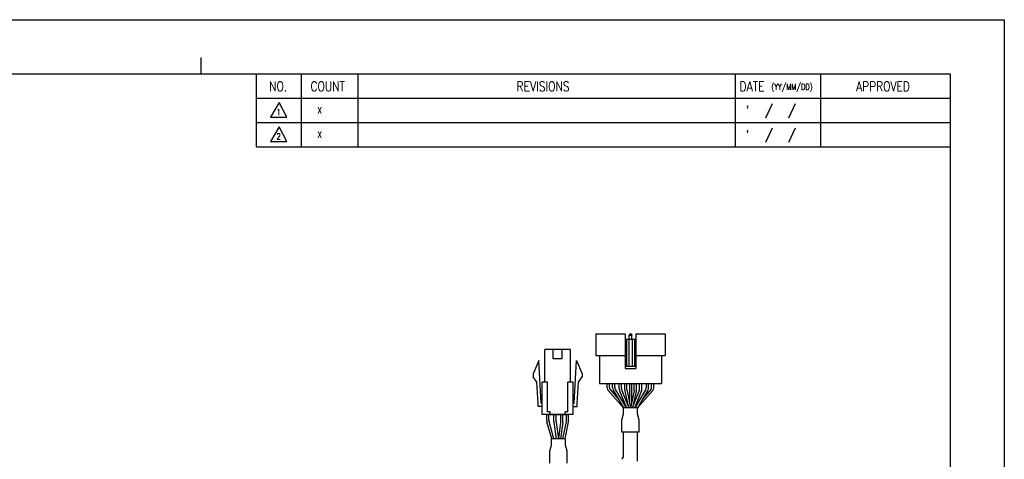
# Model space of a CAD drawing. Header units: millimetres. Extents: x 0 to 594, y 0 to 420.
# Tile 4 of 4: x 230 to 594, y 258 to 420. Entities that reach past the tile are written whole.
import ezdxf

# ---------------------------------------------------------------- set-up
doc = ezdxf.new("R2010")
doc.units = ezdxf.units.MM
doc.layers.add('DIM', color=3, linetype='Continuous')
doc.layers.add('SHEET', color=1, linetype='Continuous')
doc.styles.add('SHEET1', font='ROMANS.SHX', dxfattribs={"width": 0.8, "height": 3})

msp = doc.modelspace()

# ---------------------------------------------------------------- linework, layer by layer
at = {"color": 4}
msp.add_line((297, 406), (297, 400), dxfattribs=at)
at = {"color": 0}
for p, q in [((443.0147, 303.9587), (443.0147, 295.9587)), ((443.0147, 303.9587), (453.8147, 303.9587)), ((447.2361, 284.0132), (447.2361, 285.5587)), ((448.0361, 284.2302), (448.0361, 285.5587)), ((449.1739, 284.0854), (449.1739, 285.5587)), ((449.9739, 284.3024), (449.9739, 285.5587)), ((451.6554, 283.5648), (451.6554, 285.5587)), ((452.4554, 283.719), (452.4554, 285.5587)), ((453.6739, 283.1778), (453.6739, 285.5587)), ((454.4739, 283.2226), (454.4739, 285.5587)), ((457.1739, 283.2226), (457.1739, 285.5587)), ((457.9739, 283.1787), (457.9739, 285.5587)), ((459.1739, 283.719), (459.1739, 285.5587)), ((459.9739, 283.5648), (459.9739, 285.5587)), ((461.6739, 284.3024), (461.6739, 285.5587)), ((462.4739, 284.0854), (462.4739, 285.5587)), ((463.5933, 284.2302), (463.5933, 285.5587)), ((464.3933, 284.0132), (464.3933, 285.5587)), ((449.4482, 283.0746), (453.2646, 276.5587)), ((450.2482, 283.2916), (454.1917, 276.5587)), ((451.7987, 282.8214), (454.3061, 276.5587)), ((452.5987, 282.9756), (455.1679, 276.5587)), ((459.0306, 282.9756), (456.4615, 276.5587)), ((459.8306, 282.8214), (457.3232, 276.5587)), ((461.3997, 283.2916), (457.4561, 276.5587)), ((462.1997, 283.0746), (458.3833, 276.5587)), ((427.5024, 271.4871), (427.5024, 274.0816)), ((428.3024, 271.54), (428.3024, 274.0816)), ((430.0024, 271.54), (430.0024, 274.0816)), ((430.8024, 271.4871), (430.8024, 274.0816)), ((452.5948, 271.9841), (453.2152, 274.31)), ((458.4145, 276.5587), (453.2152, 276.5587)), ((453.2152, 274.31), (453.2152, 276.5587)), ((458.4145, 274.31), (458.4145, 276.5587)), ((459.0345, 271.9855), (458.4145, 274.31)), ((427.5199, 271.2236), (428.3363, 265.0816)), ((428.3199, 271.2765), (429.1434, 265.0816)), ((429.985, 271.2765), (429.1615, 265.0816)), ((430.785, 271.2236), (429.9686, 265.0816)), ((452.5948, 267.5743), (452.5948, 271.9841)), ((459.0345, 267.5743), (459.0345, 271.9855)), ((459.0345, 267.5743), (452.5948, 267.5743)), ((425.9233, 260.507), (426.5437, 262.8329)), ((431.743, 265.0816), (426.5437, 265.0816)), ((426.5437, 262.8329), (426.5437, 265.0816)), ((431.743, 262.8329), (431.743, 265.0816)), ((432.363, 260.5083), (431.743, 262.8329)), ((425.9233, 256.0972), (425.9233, 260.507)), ((432.363, 256.0972), (432.363, 260.5083))]:
    msp.add_line(p, q, dxfattribs=at)
for p, q in [((453.8147, 303.9587), (453.8147, 291.1587)), ((455.5147, 303.9587), (455.3147, 303.4587)), ((455.3147, 301.9587), (455.3147, 303.4587)), ((455.3147, 303.4587), (456.3147, 303.4587)), ((455.5147, 303.9587), (456.1147, 303.9587)), ((456.1147, 303.9587), (456.3147, 303.4587)), ((456.3147, 301.9587), (456.3147, 303.4587)), ((457.8147, 303.9587), (457.8147, 291.1587)), ((457.8147, 303.9587), (468.6147, 303.9587)), ((468.6147, 303.9587), (468.6147, 295.9587)), ((453.8147, 301.9587), (457.8147, 301.9587)), ((454.3147, 301.9587), (454.3147, 291.9587)), ((455.2147, 301.9587), (455.2147, 291.9587)), ((456.4147, 301.9587), (456.4147, 291.9587)), ((457.3147, 301.9587), (457.3147, 291.9587)), ((424.1323, 286.0816), (424.1323, 298.0816)), ((427.1823, 294.6816), (427.1823, 298.0816)), ((430.5823, 294.6816), (430.5823, 298.0816)), ((433.6323, 286.0816), (433.6323, 298.0816)), ((443.0147, 295.9587), (453.8147, 295.9587)), ((444.3147, 295.9587), (444.3147, 285.5587)), ((457.8147, 295.9587), (468.6147, 295.9587)), ((467.3147, 295.9587), (467.3147, 285.5587)), ((421.8823, 294.0816), (419.8823, 289.0816)), ((422.8323, 278.2816), (421.8823, 294.0816)), ((434.9323, 278.2816), (435.8823, 294.0816)), ((435.8823, 294.0816), (437.8823, 289.0816)), ((453.8147, 291.9587), (457.8147, 291.9587)), ((419.8823, 289.0816), (419.8823, 288.0816)), ((421.1595, 286.1096), (419.8823, 288.0816)), ((436.6051, 286.1096), (437.8823, 288.0816)), ((437.8823, 289.0816), (437.8823, 288.0816)), ((453.8147, 291.1587), (457.8147, 291.1587)), ((421.6345, 278.2096), (421.1595, 286.1096)), ((423.1323, 274.0816), (423.1323, 286.0816)), ((425.1323, 275.0816), (425.1323, 286.0816)), ((432.6323, 275.0816), (432.6323, 286.0816)), ((434.6323, 274.0816), (434.6323, 286.0816)), ((436.1301, 278.2096), (436.6051, 286.1096)), ((444.3147, 285.5587), (467.3147, 285.5587)), ((449.1739, 285.5587), (462.4739, 285.5587)), ((455.4239, 285.5587), (455.4239, 278.4416)), ((456.2239, 285.5587), (456.2239, 278.4416)), ((421.6323, 277.0816), (421.6323, 278.2816)), ((436.1323, 277.0816), (436.1323, 278.2816)), ((424.826, 271.9636), (424.826, 274.0816)), ((424.826, 274.0816), (432.9386, 274.0816)), ((425.626, 272.0742), (425.626, 274.0816)), ((426.1323, 274.0816), (426.1323, 275.0816)), ((431.6323, 274.0816), (431.6323, 275.0816)), ((432.1386, 271.8832), (432.1386, 274.0816)), ((432.9386, 271.8019), (432.9386, 274.0816)), ((426.689, 265.0816), (424.9011, 271.4206)), ((427.5202, 265.0816), (425.7011, 271.5313)), ((430.7846, 265.0816), (432.0977, 271.4812)), ((431.6013, 265.0816), (432.8977, 271.3999)), ((453.2147, 258.9409), (453.2147, 267.5743)), ((458.4147, 267.5743), (453.2147, 267.5743)), ((458.4147, 256.8621), (458.4147, 267.5743))]:
    msp.add_line(p, q)
at = {"color": 6}
msp.add_lwpolyline([(0, 420), (594, 420), (594, 0), (0, 0)], close=True, dxfattribs=at)
at = {"color": 4}
msp.add_lwpolyline([(20, 400), (574, 400), (574, 20), (20, 20)], close=True, dxfattribs=at)
for points in [[(433.6323, 298.0816), (424.1323, 298.0816)], [(430.5823, 294.6816), (427.1823, 294.6816)], [(425.1323, 286.0816), (423.1323, 286.0816)], [(434.6323, 286.0816), (432.6323, 286.0816)], [(423.1323, 277.0816), (421.6323, 277.0816)], [(423.1323, 277.0816), (421.6323, 277.0816)], [(423.1323, 278.2816), (422.8323, 278.2816)], [(434.6323, 278.2816), (434.9323, 278.2816)], [(434.6323, 277.0816), (436.1323, 277.0816)], [(434.6323, 277.0816), (436.1323, 277.0816)], [(434.6323, 274.0816), (423.1323, 274.0816)], [(426.1323, 275.0816), (425.1323, 275.0816)], [(432.6323, 275.0816), (431.6323, 275.0816)]]:
    msp.add_lwpolyline(points)
at = {"color": 0}
for centre, start, end in [((449.2361, 284.0132), 180, 210.358277), ((450.0361, 284.2302), 180, 203.791628), ((451.1739, 284.0854), 180, 210.358277), ((451.9739, 284.3024), 180, 210.358277), ((459.6739, 284.3024), 329.641723, 0), ((460.4739, 284.0854), 329.641723, 0), ((461.5933, 284.2302), 336.208372, 0), ((462.3933, 284.0132), 329.641723, 0), ((453.6554, 283.5648), 180.000001, 201.819992), ((454.4554, 283.719), 180.000001, 201.819992), ((457.1739, 283.719), 338.180009, 0), ((457.9739, 283.5648), 338.180009, 0), ((429.5024, 271.4871), 180, 187.571875), ((430.3024, 271.54), 180, 187.571875), ((428.0024, 271.54), 352.428125, 0), ((428.8024, 271.4871), 352.428125, 0)]:
    msp.add_arc(centre, 2, start, end, dxfattribs=at)
for centre, start, end in [((455.6739, 283.1778), 180, 192.18873), ((456.4739, 283.2226), 180, 191.729285), ((455.1739, 283.2226), 348.270715, 0), ((455.9739, 283.1787), 347.756403, 0), ((426.826, 271.9636), 180, 195.750963), ((427.626, 272.0742), 180, 195.750963), ((430.1386, 271.8832), 348.404564, 0), ((430.9386, 271.8019), 348.404564, 0), ((451.2147, 258.9409), 316.419966, 360)]:
    msp.add_arc(centre, 2, start, end)
at = {"layer": 'DIM', "color": 0}
for p, q in [((447.5103, 283.0023), (453.2152, 276.5587)), ((448.206, 283.4234), (451.2725, 279.9598)), ((453.719, 282.7555), (454.9283, 277.1572)), ((454.5157, 282.816), (455.8149, 276.5587)), ((457.1322, 282.816), (455.833, 276.5587)), ((457.9284, 282.7546), (456.7288, 277.2264)), ((464.119, 283.0023), (458.4141, 276.5587)), ((463.4233, 283.4234), (460.3568, 279.9598))]:
    msp.add_line(p, q, dxfattribs=at)
at = {"layer": 'SHEET', "color": 7}
for q in [(317.5, 400), (574, 373)]:
    msp.add_line((317.5, 373), q, dxfattribs=at)
at = {"layer": 'SHEET'}
for p, q in [((334, 400), (334, 373)), ((355, 400), (355, 373)), ((494.5, 400), (494.5, 373)), ((526, 400), (526, 373)), ((317.5, 391), (574, 391)), ((508.2099, 388.911), (505.7077, 383.5959)), ((516.7362, 388.9028), (514.2339, 383.5877)), ((317.5, 382), (574, 382)), ((508.2099, 379.911), (505.7077, 374.5959)), ((516.7362, 379.9028), (514.2339, 374.5877))]:
    msp.add_line(p, q, dxfattribs=at)
at = {"layer": 'SHEET', "color": 1, "linetype": 'Continuous'}
for p, q in [((325.9146, 389.416), (322.7394, 384.0064)), ((328.737, 384.0064), (325.9146, 389.416)), ((322.7394, 384.0064), (328.737, 384.0064)), ((325.9146, 380.416), (322.7394, 375.0064)), ((328.737, 375.0064), (325.9146, 380.416)), ((322.7394, 375.0064), (328.737, 375.0064))]:
    msp.add_line(p, q, dxfattribs=at)

# ---------------------------------------------------------------- texts
at = {"layer": 'SHEET', "style": 'SHEET1', "width": 0.8}
for s, height, p in [('NO.', 3.6, (322.256, 393.5466)), ('COUNT', 3.6, (337.4711, 393.5466)), ('DATE', 3.6, (496.1592, 393.5466)), ('APPROVED', 3.6, (539.2502, 393.5466)), ('(YY/MM/DD)', 2.25, (507.8838, 394.0859)), ('1', 2.25, (324.9764, 384.746)), ('X', 2.25, (340.1186, 385.3874)), ("'", 3.6, (498.4958, 384.5633)), ('X', 2.25, (340.1186, 376.3874)), ("'", 3.6, (498.4958, 375.5633)), ('2', 2.25, (324.9764, 375.746))]:
    msp.add_text(s, height=height, dxfattribs=at).set_placement(p)
at = {"layer": 'SHEET', "color": 7, "style": 'SHEET1', "width": 0.8}
msp.add_text('REVISIONS', height=3.6, dxfattribs=at).set_placement((413.7181, 393.5466))

doc.saveas('drawing.dxf')
